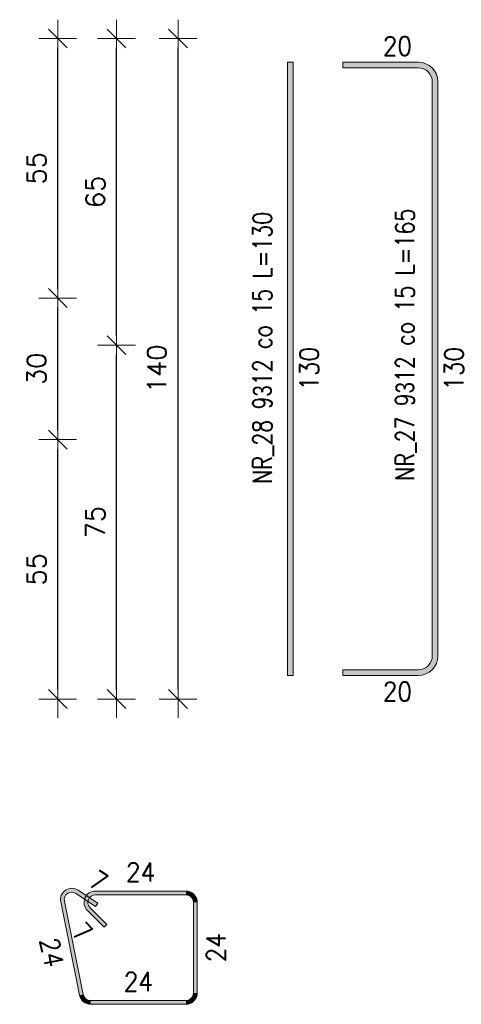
# Model space of a CAD drawing. Extents: x 291018 to 304753, y -113989 to -104075.
# Tile 2 of 12: x 294954 to 295890, y -112598 to -110511. Entities that reach past the tile are written whole.
import ezdxf

# ---------------------------------------------------------------- set-up
doc = ezdxf.new("R2010")
doc.units = 0
doc.header["$LTSCALE"] = 5
doc.header["$MEASUREMENT"] = 0
doc.layers.add('AutoCAD_Structural_Detailing_pręt wyrzucony', color=7, linetype='Continuous', lineweight=13)
doc.layers.add('PS HATCH', color=252, linetype='Continuous', lineweight=9)
doc.styles.add('marta', font='simplex.shx', dxfattribs={"width": 0.8})
doc.styles.add('r-simplex', font='simplex.shx', dxfattribs={"width": 0.9})
doc.styles.add('styl2M', font='simplex.shx')
doc.dimstyles.new('RBCT DIM 20_M', dxfattribs={"dimtxt": 40, "dimasz": 20, "dimexe": 20, "dimexo": 150, "dimgap": 25, "dimtad": 1, "dimdec": 1, "dimlfac": 0.1, "dimzin": 9, "dimdsep": 46, "dimtxsty": 'styl2M', "dimblk": 'dimznak', "dimcen": 40, "dimse1": 1, "dimse2": 1, "dimclrd": 8, "dimclre": 8, "dimclrt": 4, "dimadec": 0, "dimazin": 0, "dimtfac": 1, "dimtdec": 1, "dimtix": 1, "dimtmove": 2, "dimatfit": 3, "dimldrblk": 'dimznak', "dimfxl": 5, "dimfxlon": 1, "dimarcsym": 0})

# ---------------------------------------------------------------- blocks, each defined once
blk = doc.blocks.new('dimznak')
at = {"color": 0}
for points in [[(0, 2), (0, -2)], [(-2, 0), (2, 0)]]:
    blk.add_lwpolyline(points, dxfattribs=at)
at = {"color": 3}
blk.add_lwpolyline([(1, 1), (-1, -1)], dxfattribs=at)
blk = doc.blocks.new('*D38')
at = {"layer": 'Defpoints', "color": 0, "transparency": 16777216}
for p in [(294094.7686715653, -111401.4686625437), (295034.6095108, -111401.4686625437), (294644.7686715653, -111951.4686625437)]:
    blk.add_point(p, dxfattribs=at)
at = {"layer": 'PS HATCH', "color": 8, "lineweight": -2, "transparency": 16777216}
blk.add_line((295034.6095108, -111931.4686625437), (295034.6095108, -111421.4686625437), dxfattribs=at)
at = {"layer": 'PS HATCH', "color": 8, "lineweight": -2, "transparency": 16777216, "xscale": 20, "yscale": 20, "zscale": 20}
for p, rotation in [((295034.6095108, -111401.4686625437), 90), ((295034.6095108, -111951.4686625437), 270)]:
    blk.add_blockref('dimznak', p, dxfattribs=dict(at, rotation=rotation))
at = {"layer": 'PS HATCH', "color": 4, "transparency": 16777216, "insert": (294989.6095108, -111676.4686625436), "char_height": 40, "attachment_point": 5, "rotation": 90, "style": 'styl2M'}
blk.add_mtext('55', dxfattribs=at)
blk = doc.blocks.new('*D39')
at = {"layer": 'Defpoints', "color": 0, "transparency": 16777216}
for p in [(294094.7686715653, -111101.4686625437), (295034.6095108, -111101.4686625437), (294094.7686715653, -111401.4686625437)]:
    blk.add_point(p, dxfattribs=at)
at = {"layer": 'PS HATCH', "color": 8, "lineweight": -2, "transparency": 16777216}
blk.add_line((295034.6095108, -111381.4686625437), (295034.6095108, -111121.4686625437), dxfattribs=at)
at = {"layer": 'PS HATCH', "color": 8, "lineweight": -2, "transparency": 16777216, "xscale": 20, "yscale": 20, "zscale": 20}
for p, rotation in [((295034.6095108, -111101.4686625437), 90), ((295034.6095108, -111401.4686625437), 270)]:
    blk.add_blockref('dimznak', p, dxfattribs=dict(at, rotation=rotation))
at = {"layer": 'PS HATCH', "color": 4, "transparency": 16777216, "insert": (294989.6095108, -111251.4686625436), "char_height": 40, "attachment_point": 5, "rotation": 90, "style": 'styl2M'}
blk.add_mtext('30', dxfattribs=at)
blk = doc.blocks.new('*D40')
at = {"layer": 'Defpoints', "color": 0, "transparency": 16777216}
for p in [(294644.7686715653, -110551.4686625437), (295034.6095108, -110551.4686625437), (294094.7686715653, -111101.4686625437)]:
    blk.add_point(p, dxfattribs=at)
at = {"layer": 'PS HATCH', "color": 8, "lineweight": -2, "transparency": 16777216}
blk.add_line((295034.6095108, -111081.4686625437), (295034.6095108, -110571.4686625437), dxfattribs=at)
at = {"layer": 'PS HATCH', "color": 8, "lineweight": -2, "transparency": 16777216, "xscale": 20, "yscale": 20, "zscale": 20}
for p, rotation in [((295034.6095108, -110551.4686625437), 90), ((295034.6095108, -111101.4686625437), 270)]:
    blk.add_blockref('dimznak', p, dxfattribs=dict(at, rotation=rotation))
at = {"layer": 'PS HATCH', "color": 4, "transparency": 16777216, "insert": (294989.6095108, -110826.4686625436), "char_height": 40, "attachment_point": 5, "rotation": 90, "style": 'styl2M'}
blk.add_mtext('55', dxfattribs=at)
blk = doc.blocks.new('*D41')
at = {"layer": 'Defpoints', "color": 0, "transparency": 16777216}
for p in [(294644.7686715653, -111201.4686625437), (295159.061675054, -111201.4686625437), (294644.7686715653, -111951.4686625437)]:
    blk.add_point(p, dxfattribs=at)
at = {"layer": 'PS HATCH', "color": 8, "lineweight": -2, "transparency": 16777216}
blk.add_line((295159.061675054, -111931.4686625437), (295159.061675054, -111221.4686625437), dxfattribs=at)
at = {"layer": 'PS HATCH', "color": 8, "lineweight": -2, "transparency": 16777216, "xscale": 20, "yscale": 20, "zscale": 20}
for p, rotation in [((295159.061675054, -111201.4686625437), 90), ((295159.061675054, -111951.4686625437), 270)]:
    blk.add_blockref('dimznak', p, dxfattribs=dict(at, rotation=rotation))
at = {"layer": 'PS HATCH', "color": 4, "transparency": 16777216, "insert": (295114.061675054, -111576.4686625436), "char_height": 40, "attachment_point": 5, "rotation": 90, "style": 'styl2M'}
blk.add_mtext('75', dxfattribs=at)
blk = doc.blocks.new('*D42')
at = {"layer": 'Defpoints', "color": 0, "transparency": 16777216}
for p in [(294644.7686715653, -110551.4686625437), (295159.061675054, -110551.4686625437), (294644.7686715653, -111201.4686625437)]:
    blk.add_point(p, dxfattribs=at)
at = {"layer": 'PS HATCH', "color": 8, "lineweight": -2, "transparency": 16777216}
blk.add_line((295159.061675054, -111181.4686625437), (295159.061675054, -110571.4686625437), dxfattribs=at)
at = {"layer": 'PS HATCH', "color": 8, "lineweight": -2, "transparency": 16777216, "xscale": 20, "yscale": 20, "zscale": 20}
for p, rotation in [((295159.061675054, -110551.4686625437), 90), ((295159.061675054, -111201.4686625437), 270)]:
    blk.add_blockref('dimznak', p, dxfattribs=dict(at, rotation=rotation))
at = {"layer": 'PS HATCH', "color": 4, "transparency": 16777216, "insert": (295114.061675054, -110876.4686625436), "char_height": 40, "attachment_point": 5, "rotation": 90, "style": 'styl2M'}
blk.add_mtext('65', dxfattribs=at)
blk = doc.blocks.new('*D43')
at = {"layer": 'Defpoints', "color": 0, "transparency": 16777216}
for p in [(294644.7686715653, -110551.4686625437), (295289.5847649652, -110551.4686625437), (294644.7686715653, -111951.4686625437)]:
    blk.add_point(p, dxfattribs=at)
at = {"layer": 'PS HATCH', "color": 8, "lineweight": -2, "transparency": 16777216}
blk.add_line((295289.5847649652, -111931.4686625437), (295289.5847649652, -110571.4686625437), dxfattribs=at)
at = {"layer": 'PS HATCH', "color": 8, "lineweight": -2, "transparency": 16777216, "xscale": 20, "yscale": 20, "zscale": 20}
for p, rotation in [((295289.5847649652, -110551.4686625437), 90), ((295289.5847649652, -111951.4686625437), 270)]:
    blk.add_blockref('dimznak', p, dxfattribs=dict(at, rotation=rotation))
at = {"layer": 'PS HATCH', "color": 4, "transparency": 16777216, "insert": (295244.5847649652, -111251.4686625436), "char_height": 40, "attachment_point": 5, "rotation": 90, "style": 'styl2M'}
blk.add_mtext('140', dxfattribs=at)

msp = doc.modelspace()

# ---------------------------------------------------------------- hatches: boundary and pattern name
at = {"layer": 'AutoCAD_Structural_Detailing_pręt wyrzucony'}
for points in [[(295521.6832019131, -110601.4686625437), (295533.6832019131, -110601.4686625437), (295533.6832019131, -111901.4686625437), (295521.6832019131, -111901.4686625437)], [(295638.7374293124, -110613.4686625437), (295638.7374293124, -110601.4686625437), (295798.7374293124, -110601.4686625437), (295798.7374293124, -110613.4686625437)], [(295828.7374293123, -110643.4686625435), (295840.7374293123, -110643.4686625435), (295840.7374293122, -111859.4686625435), (295828.7374293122, -111859.4686625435)], [(295798.7374293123, -111889.4686625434), (295798.7374293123, -111901.4686625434), (295638.7374293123, -111901.4686625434), (295638.7374293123, -111889.4686625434)], [(295073.1752251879, -112363.2606019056), (295077.5954755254, -112356.5926646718), (295119.2700832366, -112384.2192292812), (295114.8498328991, -112390.887166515)], [(295114.2837846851, -112366.4209983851), (295114.2837846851, -112358.420998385), (295306.2837846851, -112358.420998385), (295306.2837846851, -112366.420998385)], [(295088.7546751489, -112577.5997076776), (295080.9141425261, -112579.189062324), (295040.8131266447, -112381.3645403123), (295048.6536592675, -112379.7751856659)], [(295322.2837846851, -112382.420998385), (295330.2837846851, -112382.420998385), (295330.283784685, -112574.420998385), (295322.283784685, -112574.420998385)], [(295138.3254152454, -112429.0900459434), (295132.6685609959, -112434.7469001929), (295097.3132219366, -112399.3915611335), (295102.9700761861, -112393.734706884)], [(295306.283784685, -112590.420998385), (295306.283784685, -112598.420998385), (295104.4357403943, -112598.4209983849), (295104.4357403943, -112590.4209983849)]]:
    msp.add_hatch(color=6, dxfattribs=at).paths.add_polyline_path(points, flags=0)
h = msp.add_hatch(color=6, dxfattribs=at)
edge = h.paths.add_edge_path(flags=0)
edge.add_line((295840.7374293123, -110643.4686625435), (295828.7374293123, -110643.4686625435))
edge.add_arc((295798.7374293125, -110643.4686625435), 29.99999999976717, -2.779211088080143e-11, 90.00000000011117)
edge.add_line((295798.7374293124, -110613.4686625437), (295798.7374293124, -110601.4686625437))
edge.add_arc((295798.7374293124, -110643.4686625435), 41.99999999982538, 359.99999999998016, 449.9999999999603, ccw=False)
h = msp.add_hatch(color=6, dxfattribs=at)
edge = h.paths.add_edge_path(flags=0)
edge.add_line((295798.7374293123, -111901.4686625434), (295798.7374293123, -111889.4686625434))
edge.add_arc((295798.7374293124, -111859.4686625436), 29.99999999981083, -90.00000000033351, 2.501188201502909e-10)
edge.add_line((295828.7374293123, -111859.4686625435), (295840.7374293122, -111859.4686625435))
edge.add_arc((295798.7374293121, -111859.4686625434), 42.0000000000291, 270.0000000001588, 359.99999999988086, ccw=False)
h = msp.add_hatch(color=6, dxfattribs=at)
edge = h.paths.add_edge_path(flags=0)
edge.add_line((295077.5954755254, -112356.5926646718), (295073.1752251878, -112363.2606019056))
edge.add_arc((295064.3347245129, -112376.5964763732), 15.99999999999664, 56.45915590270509, 191.4591559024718)
edge.add_line((295048.6536592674, -112379.7751856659), (295040.8131266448, -112381.3645403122))
edge.add_arc((295064.3347245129, -112376.5964763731), 23.99999999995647, 416.4591559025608, 551.4591559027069, ccw=False)
h = msp.add_hatch(color=6, dxfattribs=at)
edge = h.paths.add_edge_path(flags=0)
edge.add_line((295114.2837846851, -112358.420998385), (295114.2837846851, -112366.4209983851))
edge.add_arc((295114.2837846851, -112382.420998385), 15.99999999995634, 89.99999999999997, 225.0000000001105)
edge.add_line((295102.9700761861, -112393.734706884), (295097.3132219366, -112399.3915611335))
edge.add_arc((295114.2837846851, -112382.4209983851), 24.00000000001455, 450, 584.9999999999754, ccw=False)
h = msp.add_hatch(color=6, dxfattribs=at)
edge = h.paths.add_edge_path(flags=0)
edge.add_line((295330.2837846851, -112382.420998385), (295322.2837846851, -112382.420998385))
edge.add_arc((295306.283784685, -112382.4209983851), 16.00000000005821, 1.56330623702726e-10, 89.99999999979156)
edge.add_line((295306.2837846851, -112366.420998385), (295306.2837846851, -112358.420998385))
edge.add_arc((295306.2837846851, -112382.420998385), 24, 359.9999999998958, 450, ccw=False)
h = msp.add_hatch(color=6, dxfattribs=at)
edge = h.paths.add_edge_path(flags=0)
edge.add_line((295080.9141425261, -112579.189062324), (295088.7546751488, -112577.5997076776))
edge.add_arc((295104.4357403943, -112574.4209983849), 16.00000000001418, -168.540844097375, -90.00000000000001)
edge.add_line((295104.4357403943, -112590.4209983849), (295104.4357403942, -112598.420998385))
edge.add_arc((295104.4357403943, -112574.420998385), 23.99999999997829, 191.4591559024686, 269.9999999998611, ccw=False)
h = msp.add_hatch(color=6, dxfattribs=at)
edge = h.paths.add_edge_path(flags=0)
edge.add_line((295306.283784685, -112598.420998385), (295306.283784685, -112590.420998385))
edge.add_arc((295306.2837846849, -112574.4209983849), 16.00000000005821, -89.99999999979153, -2.605255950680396e-10)
edge.add_line((295322.283784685, -112574.420998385), (295330.283784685, -112574.420998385))
edge.add_arc((295306.283784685, -112574.420998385), 23.99999999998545, 270, 360.0000000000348, ccw=False)

# ---------------------------------------------------------------- linework, layer by layer
at = {"layer": 'AutoCAD_Structural_Detailing_pręt wyrzucony', "color": 6}
for p, q in [((295521.6832019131, -110601.4686625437), (295521.6832019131, -111901.4686625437)), ((295533.6832019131, -110601.4686625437), (295521.6832019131, -110601.4686625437)), ((295533.6832019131, -110601.4686625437), (295533.6832019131, -111901.4686625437)), ((295638.7374293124, -110601.4686625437), (295798.7374293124, -110601.4686625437)), ((295638.7374293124, -110601.4686625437), (295638.7374293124, -110613.4686625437)), ((295638.7374293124, -110613.4686625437), (295798.7374293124, -110613.4686625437)), ((295828.7374293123, -110643.4686625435), (295828.7374293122, -111859.4686625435)), ((295840.7374293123, -110643.4686625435), (295840.7374293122, -111859.4686625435)), ((295533.6832019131, -111901.4686625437), (295521.6832019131, -111901.4686625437)), ((295798.7374293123, -111889.4686625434), (295638.7374293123, -111889.4686625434)), ((295638.7374293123, -111901.4686625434), (295638.7374293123, -111889.4686625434)), ((295798.7374293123, -111901.4686625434), (295638.7374293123, -111901.4686625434)), ((295077.5954755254, -112356.5926646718), (295119.2700832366, -112384.2192292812)), ((295114.2837846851, -112358.420998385), (295306.2837846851, -112358.420998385)), ((295080.9141425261, -112579.189062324), (295040.8131266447, -112381.3645403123)), ((295088.7546751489, -112577.5997076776), (295048.6536592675, -112379.7751856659)), ((295073.1752251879, -112363.2606019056), (295114.8498328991, -112390.887166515)), ((295114.2837846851, -112366.4209983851), (295306.2837846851, -112366.420998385)), ((295322.2837846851, -112382.420998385), (295322.283784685, -112574.420998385)), ((295330.2837846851, -112382.420998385), (295330.283784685, -112574.420998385)), ((295132.6685609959, -112434.7469001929), (295097.3132219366, -112399.3915611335)), ((295138.3254152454, -112429.0900459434), (295102.9700761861, -112393.734706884)), ((295119.2700832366, -112384.2192292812), (295114.8498328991, -112390.887166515)), ((295132.6685609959, -112434.7469001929), (295138.3254152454, -112429.0900459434)), ((295306.283784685, -112590.420998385), (295104.4357403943, -112590.4209983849)), ((295306.283784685, -112598.420998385), (295104.4357403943, -112598.4209983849))]:
    msp.add_line(p, q, dxfattribs=at)
for centre, radius, start, end in [((295798.7374293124, -110643.4686625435), 41.99999999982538, 359.9999999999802, 89.99999999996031), ((295798.7374293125, -110643.4686625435), 29.99999999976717, 359.9999999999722, 90.00000000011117), ((295798.7374293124, -111859.4686625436), 29.99999999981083, 269.9999999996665, 2.501188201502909e-10), ((295798.7374293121, -111859.4686625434), 42.0000000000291, 270.0000000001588, 359.9999999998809), ((295064.3347245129, -112376.5964763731), 23.99999999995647, 56.45915590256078, 191.4591559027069), ((295064.3347245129, -112376.5964763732), 15.99999999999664, 56.45915590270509, 191.4591559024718), ((295114.2837846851, -112382.4209983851), 24.00000000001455, 90, 224.9999999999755), ((295306.2837846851, -112382.420998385), 24, 359.9999999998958, 90), ((295114.2837846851, -112382.420998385), 15.99999999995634, 89.99999999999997, 225.0000000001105), ((295306.283784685, -112382.4209983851), 16.00000000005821, 1.56330623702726e-10, 89.99999999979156), ((295104.4357403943, -112574.420998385), 23.99999999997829, 191.4591559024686, 269.9999999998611), ((295104.4357403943, -112574.4209983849), 16.00000000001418, 191.4591559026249, 270), ((295306.2837846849, -112574.4209983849), 16.00000000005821, 270.0000000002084, 359.9999999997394), ((295306.283784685, -112574.420998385), 23.99999999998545, 270, 3.476982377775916e-11)]:
    msp.add_arc(centre, radius, start, end, dxfattribs=at)

# ---------------------------------------------------------------- texts
at = {"layer": 'AutoCAD_Structural_Detailing_pręt wyrzucony', "color": 4, "char_height": 40, "attachment_point": 5, "style": 'r-simplex'}
for insert in [(295754.7374293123, -110567.4686625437), (295754.7374293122, -111935.4686625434)]:
    msp.add_mtext('20', dxfattribs=dict(at, insert=insert))
at = {"layer": 'AutoCAD_Structural_Detailing_pręt wyrzucony', "color": 3, "char_height": 40, "attachment_point": 5}
for s, insert, rotation, style in [('NR_27 9\\Fdiam;3\\Fsimplex.shx;12 co 15 L=165 ', (295772.5031146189, -111200.3240059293), 90, 'marta'), ('NR_28 9\\Fdiam;3\\Fsimplex.shx;12 co 15 L=130 ', (295470.3227938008, -111207.0183539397), 90, 'marta'), ('7', (295120.5340310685, -112337.0662608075), 326.4591559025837, 'r-simplex'), ('7', (295086.7066202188, -112445.3535019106), 314.9999999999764, 'r-simplex'), ('24', (295021.6609714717, -112488.2235745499), 281.4591559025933, 'r-simplex'), ('24', (295370.283784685, -112478.4209983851), 89.99999999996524, 'r-simplex')]:
    msp.add_mtext(s, dxfattribs=dict(at, insert=insert, rotation=rotation, style=style))
at = {"layer": 'AutoCAD_Structural_Detailing_pręt wyrzucony', "color": 4, "char_height": 40, "attachment_point": 5, "style": 'r-simplex'}
for insert, rotation in [((295567.6832019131, -111251.4686625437), 90), ((295874.7374293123, -111251.4686625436), 89.9999999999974)]:
    msp.add_mtext('130', dxfattribs=dict(at, insert=insert, rotation=rotation))
at = {"layer": 'AutoCAD_Structural_Detailing_pręt wyrzucony', "color": 3, "char_height": 40, "attachment_point": 5, "style": 'r-simplex'}
for insert in [(295210.2837846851, -112318.420998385), (295205.3597625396, -112550.420998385)]:
    msp.add_mtext('24', dxfattribs=dict(at, insert=insert))

# ---------------------------------------------------------------- dimensions: what is measured, and where the dimension line sits
at = {"layer": 'PS HATCH'}
for base, p1, p2, picture, middle in [((295034.6095108, -110551.4686625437), (294094.7686715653, -111101.4686625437), (294644.7686715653, -110551.4686625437), '*D40', (294989.6095108, -110826.4686625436)), ((295159.061675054, -110551.4686625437), (294644.7686715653, -111201.4686625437), (294644.7686715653, -110551.4686625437), '*D42', (295114.061675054, -110876.4686625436)), ((295289.5847649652, -110551.4686625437), (294644.7686715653, -111951.4686625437), (294644.7686715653, -110551.4686625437), '*D43', (295244.5847649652, -111251.4686625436)), ((295034.6095108, -111101.4686625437), (294094.7686715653, -111401.4686625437), (294094.7686715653, -111101.4686625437), '*D39', (294989.6095108, -111251.4686625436)), ((295159.061675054, -111201.4686625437), (294644.7686715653, -111951.4686625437), (294644.7686715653, -111201.4686625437), '*D41', (295114.061675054, -111576.4686625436)), ((295034.6095108, -111401.4686625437), (294644.7686715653, -111951.4686625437), (294094.7686715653, -111401.4686625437), '*D38', (294989.6095108, -111676.4686625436))]:
    dim = msp.add_linear_dim(base=base, p1=p1, p2=p2, angle=90, dimstyle='RBCT DIM 20_M', dxfattribs=at)
    dim.commit()
    dim.dimension.update_dxf_attribs({"geometry": picture, "text_midpoint": middle})

doc.saveas('drawing.dxf')
